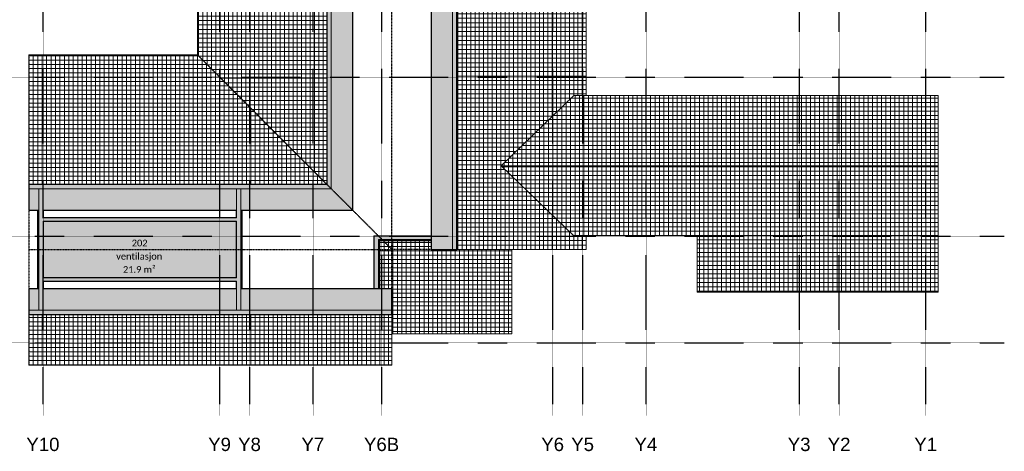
# Model space of a CAD drawing. Header units: millimetres. Extents: x -60431 to 6530, y -9675 to 36992.
# Tile 2 of 3: x -37811 to 6530, y -9675 to 9733. Entities that reach past the tile are written whole.
import ezdxf

# ---------------------------------------------------------------- set-up
doc = ezdxf.new("R2010")
doc.units = ezdxf.units.MM
doc.linetypes.add('Grid Line', pattern=[5, 2, -1, 1, -1])
doc.linetypes.add('Overhead', pattern=[3.96875, 2.38125, -1.5875])
doc.layers.add('IfcAnnotation', color=7, linetype='Continuous', lineweight=9, true_color=0x00a600)
for name, color, linetype, lineweight in [('IfcGrid', 7, 'Continuous', 9), ('IfcRoof', 7, 'Continuous', 9), ('IfcWall', 7, 'Continuous', 9), ('Not Exported', 7, 'Continuous', 9), ('Roofs', 7, 'Continuous', 25)]:
    doc.layers.add(name, color=color, linetype=linetype, lineweight=lineweight)
doc.styles.add('Arial', font='arial.ttf', dxfattribs={"height": 600})
doc.styles.add('Calibri', font='calibri.ttf', dxfattribs={"height": 300})
pattern_1 = [(0, (0, 0), (812.8, 203.2), [67.056, -542.544, 67.056, -542.544, -3251.2]), (0, (0, 0), (812.8, 203.2), [-1219.2, 67.056, -1152.144, 67.056, -542.544, -1422.4]), (0, (0, 0), (812.8, 203.2), [-3048, 67.056, -339.344, 67.056, -948.944]), (120, (304.8, 101.6), (-582.3764, 602.3054), [67.056, -542.544, 67.056, -542.544, -3251.2]), (120, (304.8, 101.6), (-582.3764, 602.3054), [-1219.2, 67.056, -1152.144, 67.056, -542.544, -1422.4]), (120, (304.8, 101.6), (-582.3764, 602.3054), [-3048, 67.056, -339.344, 67.056, -948.944]), (240, (406.4, 508), (-230.4236, -805.5054), [67.056, -542.544, 67.056, -542.544, -3251.2]), (240, (406.4, 508), (-230.4236, -805.5054), [-1219.2, 67.056, -1152.144, 67.056, -542.544, -1422.4]), (240, (406.4, 508), (-230.4236, -805.5054), [-3048, 67.056, -339.344, 67.056, -948.944])]

msp = doc.modelspace()

# ---------------------------------------------------------------- hatches: boundary and pattern name
at = {"layer": 'IfcRoof', "true_color": 0xc0c0c0}
for points in [[(-27850, 2132), (-23782, 2132), (-23782, 21400), (-23975, 21400), (-23975, 2325), (-37400, 2325), (-37400, 2132), (-28050, 2132)], [(-19284, -600), (-18318, -600), (-18318, 10600), (-19284, 10600), (-19284, 979)], [(-18318, -600), (-18125, -600), (-18125, 10600), (-18318, 10600), (-18318, 979)], [(-36950, -3525), (-21050, -3525), (-21050, -3332), (-37400, -3332), (-37400, -3525)]]:
    msp.add_hatch(color=9, dxfattribs=at).paths.add_polyline_path(points)
h = msp.add_hatch(color=9, dxfattribs=at)
h.paths.add_polyline_path([(-22816, 1166), (-22816, 21400), (-23782, 21400), (-23782, 2132), (-27850, 2132), (-27850, 1166), (-23782, 1166)])
h.paths.add_polyline_path([(-30062, 1166), (-28050, 1166), (-28050, 2132), (-36750, 2132), (-36750, 1166), (-35212, 1166)])
h.paths.add_polyline_path([(-37400, 1166), (-36950, 1166), (-36950, 2132), (-37400, 2132)])
at = {"layer": 'IfcRoof', "true_color": 0x4e4e4e}
h = msp.add_hatch(dxfattribs=at)
h.set_pattern_fill('FP_4', color=251, style=0, pattern_type=2)
h.set_pattern_definition([(270, (-1741.04, 100), (193.185, 1e-14), []), (0, (-1741.04, 100), (0, 200), [])])
h.paths.add_polyline_path([(-23975, 2325), (-23975, 21400), (-28450, 21400), (-28450, 12000), (-29800, 12000), (-29800, 8150), (-24913, 3263)])
h = msp.add_hatch(dxfattribs=at)
h.set_pattern_fill('FP_7', color=251, style=0, pattern_type=2)
h.set_pattern_definition([(90, (-1079.12, 0), (-193.185, 1e-14), []), (180, (-1079.12, 0), (-2e-14, -200), [])])
h.paths.add_polyline_path([(-18125, -600), (-12300, -600), (-12300, 12), (-12853, 12), (-16136, 3168), (-12853, 6325), (-12300, 6325), (-12300, 10600), (-15096, 10600), (-15096, 10596), (-18125, 10596), (-18125, 979)])
h = msp.add_hatch(dxfattribs=at)
h.set_pattern_fill('FP_5', color=251, style=0, pattern_type=2)
h.set_pattern_definition([(180, (0, 384.07), (2e-14, -193.185), []), (270, (0, 384.07), (200, 1e-14), [])])
h.paths.add_polyline_path([(-23975, 2325), (-29800, 8150), (-37400, 8150), (-37400, 2325), (-24913, 2325)])
h = msp.add_hatch(dxfattribs=at)
h.set_pattern_fill('FP_9', color=251, style=0, pattern_type=2)
h.set_pattern_definition([(180, (0, 230.3), (-2e-14, -192.656), []), (270, (0, 230.3), (200, 1e-14), [])])
h.paths.add_polyline_path([(3550, 3168), (3550, 6325), (-12853, 6325), (-16136, 3168), (-4314, 3168)])
h = msp.add_hatch(dxfattribs=at)
h.set_pattern_fill('FP_10', color=251, style=0, pattern_type=2)
h.set_pattern_definition([(0, (0, 226.55), (0, 192.656), []), (90, (0, 226.55), (-200, 1e-14), [])])
h.paths.add_polyline_path([(3550, -2525), (3550, 3168), (-16136, 3168), (-12853, 12), (-7300, 12), (-7300, -2525), (-4314, -2525)])
h = msp.add_hatch(dxfattribs=at)
h.set_pattern_fill('FP_8', color=251, style=0, pattern_type=2)
h.set_pattern_definition([(0, (0, 98.6), (0, 190.486), []), (90, (0, 98.6), (-200, 1e-14), [])])
h.paths.add_polyline_path([(-21050, -4391), (-15650, -4391), (-15650, -600), (-19284, -600), (-19284, -204), (-21596, -204), (-21596, -2366), (-21050, -2366), (-21050, -3525)])
at = {"layer": 'IfcRoof', "true_color": 0xc0c0c0}
h = msp.add_hatch(color=9, dxfattribs=at)
h.paths.add_polyline_path([(-37400, -3332), (-36950, -3332), (-36950, -2366), (-37400, -2366), (-37400, -2452)])
h.paths.add_polyline_path([(-28063, -3332), (-28050, -3332), (-28050, -2366), (-36750, -2366), (-36750, -3332), (-36738, -3332)])
h.paths.add_polyline_path([(-24913, -3332), (-21050, -3332), (-21050, -2366), (-27850, -2366), (-27850, -3332), (-27796, -3332)])
at = {"layer": 'IfcRoof', "true_color": 0x4e4e4e}
h = msp.add_hatch(dxfattribs=at)
h.set_pattern_fill('FP_6', color=251, style=0, pattern_type=2)
h.set_pattern_definition([(0, (0, -371.15), (0, 193.185), []), (90, (0, -371.15), (-200, 1e-14), [])])
h.paths.add_polyline_path([(-33750, -5800), (-21050, -5800), (-21050, -3525), (-37400, -3525), (-37400, -5800)])
at = {"layer": 'IfcWall', "true_color": 0xffffcd}
for points in [[(-36750, -3332), (-36750, 2132), (-36950, 2132), (-36950, -3332)], [(-19284, -150), (-19284, 0), (-21850, 0), (-21850, -150), (-19763, -150)], [(-21650, -2366), (-21650, -150), (-21850, -150), (-21850, -2366)]]:
    msp.add_hatch(color=7, dxfattribs=at).paths.add_polyline_path(points)
at = {"layer": 'IfcWall', "lineweight": 5, "true_color": 0xffffcd}
for points in [[(-27850, -3332), (-27850, 2132), (-28050, 2132), (-28050, -3332)], [(-28063, 675), (-28050, 675), (-28050, 825), (-36750, 825), (-36750, 675), (-30062, 675)], [(-28063, -2025), (-28050, -2025), (-28050, -1875), (-36750, -1875), (-36750, -2025), (-30062, -2025)]]:
    msp.add_hatch(color=7, dxfattribs=at).paths.add_polyline_path(points)
at = {"layer": 'IfcWall', "true_color": 0xa62f11}
for points in [[(-36985, -2366), (-36985, 1166), (-37004, 1166), (-37004, -2366)], [(-27796, -2366), (-27796, 1166), (-27815, 1166), (-27815, -2366)], [(-19763, -204), (-19284, -204), (-19284, -185), (-21615, -185), (-21615, -204), (-21596, -204)], [(-21615, -2366), (-21596, -2366), (-21596, -204), (-21615, -204)]]:
    msp.add_hatch(color=24, dxfattribs=at).paths.add_polyline_path(points)
at = {"layer": 'IfcWall', "true_color": 0xf0f0f0}
for points in [[(-36962, -2366), (-36962, 1166), (-36985, 1166), (-36985, -2366)], [(-19763, -185), (-19284, -185), (-19284, -162), (-21638, -162), (-21638, -185), (-21596, -185)], [(-21615, -2366), (-21615, -185), (-21638, -185), (-21638, -2366)]]:
    msp.add_hatch(color=7, dxfattribs=at).paths.add_polyline_path(points)
at = {"layer": 'IfcWall', "true_color": 0x787878}
for points in [[(-36950, -2366), (-36950, 1166), (-36962, 1166), (-36962, -2366)], [(-19763, -162), (-19284, -162), (-19284, -150), (-21650, -150), (-21650, -162), (-21615, -162)], [(-21638, -2366), (-21638, -162), (-21650, -162), (-21650, -2366)]]:
    msp.add_hatch(color=8, dxfattribs=at).paths.add_polyline_path(points)
h = msp.add_hatch(dxfattribs=at)
h.set_pattern_fill('FP_1', color=8, style=0, pattern_type=2)
h.set_pattern_definition(pattern_1)
h.paths.add_polyline_path([(-36750, -2366), (-36738, -2366), (-36738, -2038), (-36750, -2038)])
h.paths.add_polyline_path([(-36750, -1863), (-36738, -1863), (-36738, 662), (-36750, 662), (-36750, -737)])
h.paths.add_polyline_path([(-36738, 837), (-36738, 1166), (-36750, 1166), (-36750, 837)])
h = msp.add_hatch(dxfattribs=at)
h.set_pattern_fill('FP_1', color=8, style=0, pattern_type=2)
h.set_pattern_definition(pattern_1)
h.paths.add_polyline_path([(-28063, -2366), (-28050, -2366), (-28050, -2038), (-28063, -2038)])
h.paths.add_polyline_path([(-28050, -1863), (-28050, 662), (-28063, 662), (-28063, -1863)])
h.paths.add_polyline_path([(-28050, 837), (-28050, 1166), (-28063, 1166), (-28063, 837)])
at = {"layer": 'IfcWall', "lineweight": 5, "true_color": 0x787878}
msp.add_hatch(color=8, dxfattribs=at).paths.add_polyline_path([(-27838, -2366), (-27838, 1166), (-27850, 1166), (-27850, -2366)])
at = {"layer": 'IfcWall', "lineweight": 5, "true_color": 0xf0f0f0}
msp.add_hatch(color=7, dxfattribs=at).paths.add_polyline_path([(-27815, -2366), (-27815, 1166), (-27838, 1166), (-27838, -2366)])
at = {"layer": 'IfcWall', "true_color": 0x787878}
h = msp.add_hatch(dxfattribs=at)
h.set_pattern_fill('FP_1', color=8, style=0, pattern_type=2)
h.set_pattern_definition(pattern_1)
h.paths.add_polyline_path([(-28050, 825), (-28050, 837), (-36750, 837), (-36750, 825), (-28063, 825)])
h = msp.add_hatch(dxfattribs=at)
h.set_pattern_fill('FP_1', color=8, style=0, pattern_type=2)
h.set_pattern_definition(pattern_1)
h.paths.add_polyline_path([(-28050, 662), (-28050, 675), (-36750, 675), (-36750, 662), (-28063, 662)])
h = msp.add_hatch(dxfattribs=at)
h.set_pattern_fill('FP_1', color=8, style=0, pattern_type=2)
h.set_pattern_definition(pattern_1)
h.paths.add_polyline_path([(-19763, 0), (-19284, 0), (-19284, 12), (-21863, 12), (-21863, 0), (-21850, 0)])
h = msp.add_hatch(dxfattribs=at)
h.set_pattern_fill('FP_1', color=8, style=0, pattern_type=2)
h.set_pattern_definition(pattern_1)
h.paths.add_polyline_path([(-21863, -2366), (-21850, -2366), (-21850, 0), (-21863, 0), (-21863, -204)])
h = msp.add_hatch(dxfattribs=at)
h.set_pattern_fill('FP_1', color=8, style=0, pattern_type=2)
h.set_pattern_definition(pattern_1)
h.paths.add_polyline_path([(-28063, -1875), (-28050, -1875), (-28050, -1863), (-36750, -1863), (-36750, -1875), (-30062, -1875)])
h = msp.add_hatch(dxfattribs=at)
h.set_pattern_fill('FP_1', color=8, style=0, pattern_type=2)
h.set_pattern_definition(pattern_1)
h.paths.add_polyline_path([(-28050, -2038), (-28050, -2025), (-36750, -2025), (-36750, -2038), (-28063, -2038)])
at = {"layer": 'Not Exported', "true_color": 0xd2d2d2}
msp.add_hatch(color=254, dxfattribs=at).paths.add_polyline_path([(-35290, -1863), (-28063, -1863), (-28063, 662), (-36738, 662), (-36738, -1863)])

# ---------------------------------------------------------------- linework, layer by layer
at = {"layer": 'IfcAnnotation', "color": 7, "linetype": 'Overhead', "lineweight": 25}
for p, q in [((-21050, -600), (-21050, 10600)), ((-37400, 8150), (-37400, -5800)), ((-21050, -600), (-29800, 8150)), ((-37400, -600), (-21050, -600)), ((-21050, -2366), (-21050, -600)), ((-19284, -600), (-21050, -600))]:
    msp.add_line(p, q, dxfattribs=at)
at = {"layer": 'IfcGrid', "color": 9, "linetype": 'Grid Line', "lineweight": 25, "true_color": 0xc0c0c0}
for p, q in [((-36750, -6068), (-36750, 34992)), ((-28800, -6068), (-28800, 34992)), ((-27450, -6068), (-27450, 34992)), ((-24600, -6068), (-24600, 34992)), ((-21500, -6068), (-21500, 34992)), ((-13800, -6068), (-13800, 34992)), ((-12450, -6068), (-12450, 34992)), ((-9600, -6068), (-9600, 34992)), ((-2700, -6068), (-2700, 34992)), ((-900, -6068), (-900, 34992)), ((3000, -6068), (3000, 34992)), ((-56340, 7150), (4530, 7150)), ((4530, 7150), (6530, 7150)), ((-56340, 0), (4530, 0)), ((4530, 0), (6530, 0)), ((-56340, -4800), (4530, -4800)), ((4530, -4800), (6530, -4800)), ((-36750, -8068), (-36750, -6068)), ((-28800, -8068), (-28800, -6068)), ((-27450, -8068), (-27450, -6068)), ((-24600, -8068), (-24600, -6068)), ((-21500, -8068), (-21500, -6068)), ((-13800, -8068), (-13800, -6068)), ((-12450, -8068), (-12450, -6068)), ((-9600, -8068), (-9600, -6068)), ((-2700, -8068), (-2700, -6068)), ((-900, -8068), (-900, -6068)), ((3000, -8068), (3000, -6068))]:
    msp.add_line(p, q, dxfattribs=at)
at = {"layer": 'IfcRoof'}
for p, q in [((-29800, 12000), (-29800, 8150)), ((-12300, 6325), (-12300, 10600)), ((-29800, 8150), (-37400, 8150)), ((-37400, 8150), (-37400, 2325)), ((-29800, 8150), (-23975, 2325)), ((-16136, 3168), (-12853, 6325)), ((3550, 6325), (-12853, 6325)), ((3550, -2525), (3550, 6325)), ((-12853, 12), (-16136, 3168)), ((-16136, 3168), (3550, 3168)), ((-12853, 12), (-7300, 12)), ((-12300, -600), (-12300, 12)), ((-7300, 12), (-7300, -2525)), ((-18125, -600), (-12300, -600)), ((-15650, -4391), (-15650, -600)), ((-7300, -2525), (3550, -2525)), ((-37400, -3525), (-37400, -5800)), ((-21050, -5800), (-21050, -3525)), ((-21050, -4391), (-15650, -4391)), ((-37400, -5800), (-21050, -5800))]:
    msp.add_line(p, q, dxfattribs=at)
at = {"layer": 'IfcWall'}
for p, q in [((-36950, 2132), (-36950, -3332)), ((-36750, 825), (-36750, 2132)), ((-28050, 2132), (-28050, 825)), ((-27850, 2132), (-27850, -3332)), ((-36950, 1166), (-37004, 1166)), ((-36985, 1166), (-36985, -2366)), ((-36962, 1166), (-36962, -2366)), ((-36738, 1166), (-36750, 1166)), ((-28050, 1166), (-28063, 1166)), ((-27796, 1166), (-27850, 1166)), ((-27838, 1166), (-27838, -2366)), ((-27815, 1166), (-27815, -2366)), ((-36750, 837), (-36738, 837)), ((-28050, 825), (-36750, 825)), ((-36750, 675), (-36750, 662)), ((-28050, 675), (-36750, 675)), ((-36750, 662), (-36750, -1875)), ((-36750, 662), (-36738, 662)), ((-28063, 837), (-28050, 837)), ((-28063, 662), (-28050, 662)), ((-28050, 675), (-28050, 662)), ((-28050, 662), (-28050, -1875)), ((-21850, 0), (-19284, 0)), ((-21850, 0), (-21850, -2366)), ((-21650, -150), (-19284, -150)), ((-21650, -150), (-21650, -2366)), ((-21638, -162), (-19284, -162)), ((-21638, -162), (-21638, -2366)), ((-21615, -185), (-19284, -185)), ((-21615, -185), (-21615, -2366)), ((-36750, -1863), (-36738, -1863)), ((-28050, -1875), (-36750, -1875)), ((-28050, -2025), (-36750, -2025)), ((-36750, -3332), (-36750, -2025)), ((-36750, -2038), (-36738, -2038)), ((-28063, -1863), (-28050, -1863)), ((-28063, -2038), (-28050, -2038)), ((-28050, -2025), (-28050, -3332)), ((-37004, -2366), (-36950, -2366)), ((-36750, -2366), (-36738, -2366)), ((-28063, -2366), (-28050, -2366)), ((-27850, -2366), (-27796, -2366))]:
    msp.add_line(p, q, dxfattribs=at)
at = {"layer": 'IfcWall', "lineweight": 18}
for p, q in [((-37004, 1166), (-37004, -2366)), ((-36738, 837), (-36738, 1166)), ((-28063, 1166), (-28063, 837)), ((-27796, -2366), (-27796, 1166)), ((-28063, 837), (-36738, 837)), ((-36738, -1863), (-36738, 662)), ((-36738, 662), (-28063, 662)), ((-28063, 662), (-28063, -1863)), ((-19284, 12), (-21863, 12)), ((-21863, 12), (-21863, -2366)), ((-21596, -204), (-19284, -204)), ((-21596, -2366), (-21596, -204)), ((-28063, -1863), (-36738, -1863)), ((-36738, -2366), (-36738, -2038)), ((-36738, -2038), (-28063, -2038)), ((-28063, -2038), (-28063, -2366))]:
    msp.add_line(p, q, dxfattribs=at)
at = {"layer": 'Not Exported', "flags": 128}
msp.add_lwpolyline([(-36738, 662), (-36738, -1863), (-28063, -1863), (-28063, 662)], close=True, dxfattribs=at)
at = {"layer": 'Roofs'}
for p, q in [((-23975, 21400), (-23975, 2325)), ((-22816, 1166), (-22816, 21400)), ((-19284, 10600), (-19284, -600)), ((-18125, -600), (-18125, 10600)), ((-23975, 2325), (-37400, 2325)), ((-37400, 2325), (-37400, 1166)), ((-37400, 1166), (-37004, 1166)), ((-36738, 1166), (-28063, 1166)), ((-27796, 1166), (-22816, 1166)), ((-19284, -600), (-18125, -600)), ((-37004, -2366), (-37400, -2366)), ((-37400, -2366), (-37400, -3525)), ((-28063, -2366), (-36738, -2366)), ((-21050, -2366), (-27796, -2366)), ((-21050, -3525), (-21050, -2366)), ((-37400, -3525), (-21050, -3525))]:
    msp.add_line(p, q, dxfattribs=at)
at = {"layer": 'Roofs', "lineweight": 9}
for p, q in [((-23782, 2132), (-23782, 21400)), ((-18318, 10600), (-18318, -600)), ((-37400, 2132), (-23782, 2132)), ((-21050, -3332), (-37400, -3332))]:
    msp.add_line(p, q, dxfattribs=at)

# ---------------------------------------------------------------- texts
at = {"layer": 'IfcGrid', "char_height": 600, "attachment_point": 1, "style": 'Arial', "bg_fill": 3, "box_fill_scale": 1.25, "bg_fill_color": 256, "bg_fill_true_color": 13158600, "bg_fill_transparency": 0}
for s, insert, width in [('Y10', (-37511, -9065), 1827.85), ('Y9', (-29323, -9065), 1250.63), ('Y8', (-27973, -9065), 1250.63), ('Y7', (-25123, -9065), 1250.63), ('Y6B', (-22307, -9065), 1940.08), ('Y6', (-14323, -9065), 1250.63), ('Y5', (-12973, -9065), 1250.63), ('Y4', (-10123, -9065), 1250.63), ('Y3', (-3223, -9065), 1250.63), ('Y2', (-1423, -9065), 1250.63), ('Y1', (2477, -9065), 1250.63)]:
    msp.add_mtext(s, dxfattribs=dict(at, insert=insert, width=width))
at = {"layer": 'Not Exported', "char_height": 300, "attachment_point": 1, "style": 'Calibri'}
for s, insert, width in [('202', (-32764, -159), 913.92), ('ventilasjon', (-33465, -755), 2597.47), ('21.9 m²', (-33161, -1350), 1859.91)]:
    msp.add_mtext(s, dxfattribs=dict(at, insert=insert, width=width))

doc.saveas('drawing.dxf')
